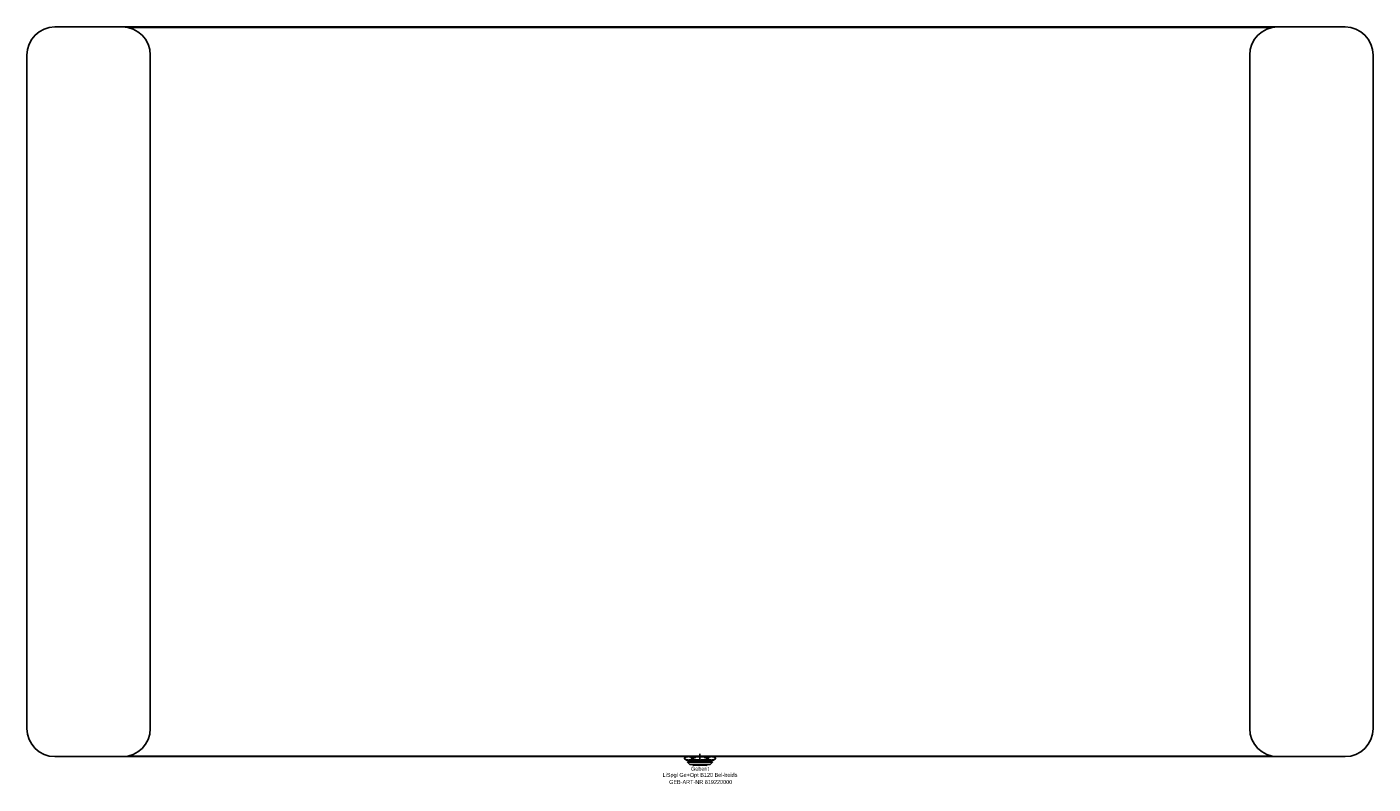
# Model space of a CAD drawing. Header units: millimetres. Extents: x -600 to 600, y -24 to 650.
import ezdxf
from ezdxf.enums import TextEntityAlignment as Align

# ---------------------------------------------------------------- set-up
doc = ezdxf.new("R2010")
doc.units = ezdxf.units.MM
doc.layers.get('0').update_dxf_attribs({"linetype": 'CONTINUOUS'})
for name, color, linetype, lineweight in [('Arbeitspunkt(DIN)', 7, 'CONTINUOUS', 25), ('GEB-ART-NR', 1, 'CONTINUOUS', 18), ('GEB-BEZUG', 2, 'CONTINUOUS', 25), ('GEB-TEXT', 5, 'CONTINUOUS', 18)]:
    doc.layers.add(name, color=color, linetype=linetype, lineweight=lineweight)
doc.layers.add('GEB-KONTUR-A', color=5, linetype='CONTINUOUS')
doc.styles.get("Standard").update_dxf_attribs({"font": 'arial.ttf'})

# ---------------------------------------------------------------- blocks, each defined once
blk = doc.blocks.new('Einfügepunkt')
at = {"layer": 'GEB-BEZUG'}
for p, q in [((-0.7, -0.7), (0.7, 0.7)), ((-0.7, 0.7), (0.7, -0.7))]:
    blk.add_line(p, q, dxfattribs=at)

msp = doc.modelspace()

# ---------------------------------------------------------------- linework, layer by layer
at = {"layer": 'Arbeitspunkt(DIN)', "ltscale": 25}
for q in [(-2.5, 0), (0, 2.5), (0, -2.5), (2.5, 0)]:
    msp.add_line((0, 0), q, dxfattribs=at)
at = {"layer": 'GEB-KONTUR-A', "ltscale": 25}
for p, q in [((-575, 650), (-515, 650)), ((-515, 650), (515, 650)), ((-510, 649.5), (510, 649.5)), ((515, 650), (575, 650)), ((-600, 25), (-600, 625)), ((-490, 625), (-490, 25)), ((490, 25), (490, 625)), ((600, 625), (600, 25)), ((-510, 0.5), (510, 0.5)), ((-12, 0), (-13.9, -1.1)), ((12, 0), (13.9, -1.1)), ((575, 0), (515, 0)), ((-515, 0), (-575, 0)), ((515, 0), (-515, 0)), ((-13.9, -1.9), (-13.9, -1.1)), ((-12, -3), (-13.9, -1.9)), ((-12, -3), (-10.4, -3)), ((-11, -5), (-11, -4.5)), ((-11, -4.5), (11, -4.5)), ((-9, -7), (-11, -5)), ((-11, -5), (11, -5)), ((-10.4, -3), (0, -3)), ((-9.5, -4.5), (-9.5, -3)), ((9, -7), (-9, -7)), ((-6.9, -1.9), (-6.9, -1.1)), ((-6.5, -7.5), (-6.5, -7)), ((6.5, -7.5), (-6.5, -7.5)), ((0, -3), (10.4, -3)), ((6.5, -7.5), (6.5, -7)), ((6.9, -1.9), (6.9, -1.1)), ((9, -7), (11, -5)), ((9.5, -4.5), (9.5, -3)), ((10.4, -3), (12, -3)), ((11, -5), (11, -4.5)), ((12, -3), (13.9, -1.9)), ((13.9, -1.9), (13.9, -1.1))]:
    msp.add_line(p, q, dxfattribs=at)
for centre, start, end in [((-575, 625), 90, 180), ((-515, 625), 0, 90), ((515, 625), 90, 180), ((575, 625), 0, 90), ((-575, 25), 180, 270), ((-515, 25), 270, 0), ((515, 25), 180, 270), ((575, 25), 270, 0)]:
    msp.add_arc(centre, 25, start, end, dxfattribs=at)
for points, weights in [([(-13.9, -1.1), (-12, 0), (-10.4, 0)], [1.19615241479, 1.28867512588, 1.28867512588]), ([(-10.4, 0), (-8.8, 0), (-6.9, -1.1)], [1.28867512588, 1.28867512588, 1.1961524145]), ([(-6.9, -1.1), (-3.2, 0), (0, 0)], [1.19615241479, 1.28867512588, 1.28867512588]), ([(0, 0), (3.2, 0), (6.9, -1.1)], [1.28867512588, 1.28867512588, 1.1961524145]), ([(6.9, -1.1), (8.8, 0), (10.4, 0)], [1.19615241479, 1.28867512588, 1.28867512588]), ([(10.4, 0), (12, 0), (13.9, -1.1)], [1.28867512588, 1.28867512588, 1.1961524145]), ([(-10.4, -3), (-12, -3), (-13.9, -1.9)], [1.28867512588, 1.28867512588, 1.1961524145]), ([(-6.9, -1.9), (-8.8, -3), (-10.4, -3)], [1.19615241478, 1.28867512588, 1.28867512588]), ([(0, -3), (-3.2, -3), (-6.9, -1.9)], [1.28867512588, 1.28867512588, 1.1961524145]), ([(6.9, -1.9), (3.2, -3), (0, -3)], [1.19615241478, 1.28867512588, 1.28867512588]), ([(10.4, -3), (8.8, -3), (6.9, -1.9)], [1.28867512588, 1.28867512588, 1.1961524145]), ([(13.9, -1.9), (12, -3), (10.4, -3)], [1.19615241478, 1.28867512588, 1.28867512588])]:
    msp.add_rational_spline(points, weights, degree=2, dxfattribs=at)

# ---------------------------------------------------------------- block references
at = {"ltscale": 25}
msp.add_blockref('Einfügepunkt', (0, 0), dxfattribs=at)

# ---------------------------------------------------------------- texts
at = {"layer": 'GEB-ART-NR'}
msp.add_text('GEB-ART-NR 819220000', height=3.5, dxfattribs=at).set_placement((0.6, -24.3), align=Align.CENTER)
at = {"layer": 'GEB-TEXT'}
for s, p in [('Geberit', (0, -12.5)), ('LiSpgl Ge+Opt B120 Bel-beids', (0, -18))]:
    msp.add_text(s, height=3.5, dxfattribs=at).set_placement(p, align=Align.CENTER)

doc.saveas('drawing.dxf')
